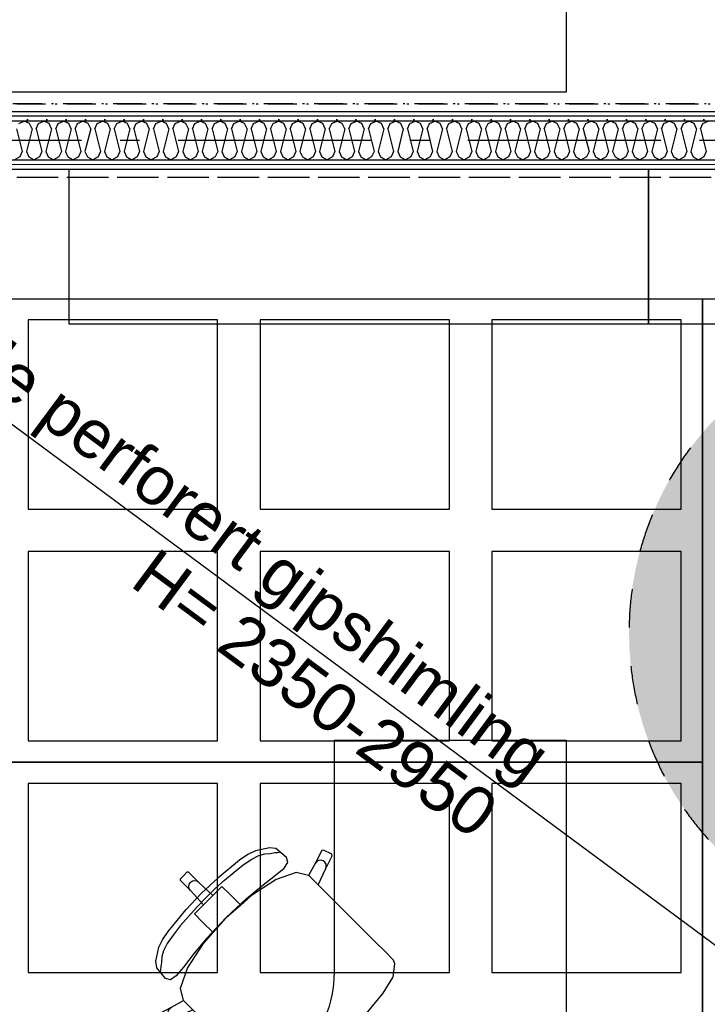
# Model space of a CAD drawing. Header units: millimetres. Extents: x -117798 to 93698, y -182207 to 252400.
# Tile 228 of 256: x -74120 to -72341, y -7054 to -4504. Entities that reach past the tile are written whole.
import ezdxf
from ezdxf.enums import TextEntityAlignment as Align

# ---------------------------------------------------------------- set-up
doc = ezdxf.new("R2010")
doc.units = ezdxf.units.MM
doc.header["$LTSCALE"] = 0.5
doc.header["$MEASUREMENT"] = 0
for name, pattern in [('Akselinje', [1500, 1000, -200, 100, -200]), ('Over snittplan', [260, 150, -50, 10, -50]), ('PLINE', [0]), ('Stipling', [400, 200, -200])]:
    doc.linetypes.add(name, pattern=pattern)
for name, color, linetype in [('223- Bjelker', 7, 'Continuous'), ('242- Ikke-bærende innervegger (Skravur)(Nye konstruksjoner)', 7, 'Continuous'), ('242- Ikke-bærende innervegger(Nye konstruksjoner)', 7, 'Continuous'), ('256- Faste himlinger og overflatebehandling(Nye konstruksjoner)', 7, 'Continuous'), ('279- Annet fast inventar(Nye konstruksjoner)', 7, 'Continuous'), ('68-- Inventar (løst)(Nye konstruksjoner)', 7, 'Continuous'), ('82-- Modullinjer', 7, 'Continuous'), ('862- M___Nettoareal(Nye konstruksjoner)', 7, 'Continuous'), ('862- M___Nettoareal(Polylinje)(Nye konstruksjoner)', 7, 'Continuous'), ('862- M___Nettoareal(Tekst)(Nye konstruksjoner)', 7, 'Continuous')]:
    doc.layers.add(name, color=color, linetype=linetype)
doc.layers.add('236- Innvendig kledning og overflate(Nye konstruksjoner)', color=7, linetype='Continuous', lineweight=0)
doc.styles.add('GENERATED_STYLE_1', font='arial.ttf')
doc.styles.add('GENERATED_STYLE_4', font='arial.ttf')
pattern_1 = [(0, (0, 0), (0, 86.60254), [0, -50]), (0, (25, 43.3), (0, 86.60254), [0, -50])]

# ---------------------------------------------------------------- blocks, each defined once
blk = doc.blocks.new('Ass. rektor_A-206_7', base_point=(-72363.5, -6335.8))
at = {"layer": '862- M___Nettoareal(Polylinje)(Nye konstruksjoner)', "linetype": 'PLINE', "flags": 128}
blk.add_lwpolyline([(-75005.7, -4916.9), (-75005.7, -7921.9), (-70943.2, -7921.9), (-70943.2, -4891.9), (-74818.2, -4891.9), (-74818.2, -4916.9)], close=True, dxfattribs=at)
at = {"layer": '862- M___Nettoareal(Tekst)(Nye konstruksjoner)', "style": 'GENERATED_STYLE_1'}
for tag, height, p in [('DUMMY_862', 150, (-71387.7, -5657.8)), ('ROOM_NAME', 150, (-71387.7, -6675.1)), ('DUMMY_861', 100, (-71544.9, -6274.9)), ('ROOM_NUMBER', 100, (-71544.9, -6663.7)), ('DUMMY_863', 100, (-71152, -6640.9))]:
    blk.add_attdef(tag, text='', height=height, rotation=90, dxfattribs=at).set_placement(p, align=Align.TOP_LEFT)
blk = doc.blocks.new('Spes.ped._A-207_20', base_point=(-72132.6, -3279.8))
at = {"layer": '862- M___Nettoareal(Polylinje)(Nye konstruksjoner)', "linetype": 'PLINE', "flags": 128}
blk.add_lwpolyline([(-70943.2, -1741.9), (-75005.7, -1741.9), (-75005.7, -4716.9), (-74818.2, -4716.9), (-74818.2, -4741.9), (-70943.2, -4741.9)], close=True, dxfattribs=at)
at = {"layer": '862- M___Nettoareal(Tekst)(Nye konstruksjoner)', "style": 'GENERATED_STYLE_1'}
for tag, height, p in [('DUMMY_862', 150, (-71458.4, -2522.1)), ('ROOM_NAME', 150, (-71458.4, -3482.8)), ('DUMMY_861', 100, (-71615.5, -3082.6)), ('ROOM_NUMBER', 100, (-71615.5, -3471.4)), ('DUMMY_863', 100, (-71222.7, -3448.5))]:
    blk.add_attdef(tag, text='', height=height, rotation=90, dxfattribs=at).set_placement(p, align=Align.TOP_LEFT)
blk = doc.blocks.new('*X472')
at = {"layer": '242- Ikke-bærende innervegger (Skravur)(Nye konstruksjoner)', "linetype": 'PLINE'}
for p, q in [((-74122.3, -4773.5), (-74108.5, -4766.9)), ((-74094.7, -4773.5), (-74108.5, -4766.9)), ((-74071.7, -4773.5), (-74057.9, -4766.9)), ((-74044.1, -4773.5), (-74057.9, -4766.9)), ((-74021.1, -4773.5), (-74007.3, -4766.9)), ((-73993.5, -4773.5), (-74007.3, -4766.9)), ((-73970.5, -4773.5), (-73956.7, -4766.9)), ((-73942.9, -4773.5), (-73956.7, -4766.9)), ((-73919.9, -4773.5), (-73906.1, -4766.9)), ((-73892.3, -4773.5), (-73906.1, -4766.9)), ((-73869.4, -4773.5), (-73855.5, -4766.9)), ((-73841.7, -4773.5), (-73855.5, -4766.9)), ((-73818.8, -4773.5), (-73805, -4766.9)), ((-73791.1, -4773.5), (-73805, -4766.9)), ((-73768.2, -4773.5), (-73754.4, -4766.9)), ((-73740.6, -4773.5), (-73754.4, -4766.9)), ((-73717.6, -4773.5), (-73703.8, -4766.9)), ((-73690, -4773.5), (-73703.8, -4766.9)), ((-73667, -4773.5), (-73653.2, -4766.9)), ((-73639.4, -4773.5), (-73653.2, -4766.9)), ((-73616.4, -4773.5), (-73602.6, -4766.9)), ((-73588.8, -4773.5), (-73602.6, -4766.9)), ((-73565.8, -4773.5), (-73552, -4766.9)), ((-73538.2, -4773.5), (-73552, -4766.9)), ((-73515.2, -4773.5), (-73501.4, -4766.9)), ((-73487.6, -4773.5), (-73501.4, -4766.9)), ((-73464.7, -4773.5), (-73450.8, -4766.9)), ((-73437, -4773.5), (-73450.8, -4766.9)), ((-73414.1, -4773.5), (-73400.3, -4766.9)), ((-73386.4, -4773.5), (-73400.3, -4766.9)), ((-73363.5, -4773.5), (-73349.7, -4766.9)), ((-73335.9, -4773.5), (-73349.7, -4766.9)), ((-73312.9, -4773.5), (-73299.1, -4766.9)), ((-73285.3, -4773.5), (-73299.1, -4766.9)), ((-73262.3, -4773.5), (-73248.5, -4766.9)), ((-73234.7, -4773.5), (-73248.5, -4766.9)), ((-73211.7, -4773.5), (-73197.9, -4766.9)), ((-73184.1, -4773.5), (-73197.9, -4766.9)), ((-73161.1, -4773.5), (-73147.3, -4766.9)), ((-73133.5, -4773.5), (-73147.3, -4766.9)), ((-73110.6, -4773.5), (-73096.7, -4766.9)), ((-73082.9, -4773.5), (-73096.7, -4766.9)), ((-73060, -4773.5), (-73046.2, -4766.9)), ((-73032.3, -4773.5), (-73046.2, -4766.9)), ((-73009.4, -4773.5), (-72995.6, -4766.9)), ((-72981.8, -4773.5), (-72995.6, -4766.9)), ((-72958.8, -4773.5), (-72945, -4766.9)), ((-72931.2, -4773.5), (-72945, -4766.9)), ((-72908.2, -4773.5), (-72894.4, -4766.9)), ((-72880.6, -4773.5), (-72894.4, -4766.9)), ((-72857.6, -4773.5), (-72843.8, -4766.9)), ((-72830, -4773.5), (-72843.8, -4766.9)), ((-72807, -4773.5), (-72793.2, -4766.9)), ((-72779.4, -4773.5), (-72793.2, -4766.9)), ((-72756.5, -4773.5), (-72742.6, -4766.9)), ((-72728.8, -4773.5), (-72742.6, -4766.9)), ((-72705.9, -4773.5), (-72692.1, -4766.9)), ((-72678.2, -4773.5), (-72692.1, -4766.9)), ((-72655.3, -4773.5), (-72641.5, -4766.9)), ((-72627.7, -4773.5), (-72641.5, -4766.9)), ((-72604.7, -4773.5), (-72590.9, -4766.9)), ((-72577.1, -4773.5), (-72590.9, -4766.9)), ((-72554.1, -4773.5), (-72540.3, -4766.9)), ((-72526.5, -4773.5), (-72540.3, -4766.9)), ((-72503.5, -4773.5), (-72489.7, -4766.9)), ((-72475.9, -4773.5), (-72489.7, -4766.9)), ((-72452.9, -4773.5), (-72439.1, -4766.9)), ((-72425.3, -4773.5), (-72439.1, -4766.9)), ((-72402.4, -4773.5), (-72388.5, -4766.9)), ((-72374.7, -4773.5), (-72388.5, -4766.9)), ((-72351.8, -4773.5), (-72338, -4766.9)), ((-74128.4, -4787), (-74113.8, -4845.7)), ((-74088.5, -4787), (-74103.2, -4845.7)), ((-74088.5, -4787), (-74094.7, -4773.5)), ((-74077.9, -4787), (-74071.7, -4773.5)), ((-74077.9, -4787), (-74063.2, -4845.7)), ((-74037.9, -4787), (-74052.6, -4845.7)), ((-74037.9, -4787), (-74044.1, -4773.5)), ((-74027.3, -4787), (-74021.1, -4773.5)), ((-74027.3, -4787), (-74012.6, -4845.7)), ((-73987.3, -4787), (-74002, -4845.7)), ((-73987.3, -4787), (-73993.5, -4773.5)), ((-73976.7, -4787), (-73970.5, -4773.5)), ((-73976.7, -4787), (-73962, -4845.7)), ((-73936.7, -4787), (-73951.4, -4845.7)), ((-73936.7, -4787), (-73942.9, -4773.5)), ((-73926.1, -4787), (-73919.9, -4773.5)), ((-73926.1, -4787), (-73911.4, -4845.7)), ((-73886.1, -4787), (-73900.8, -4845.7)), ((-73886.1, -4787), (-73892.3, -4773.5)), ((-73875.5, -4787), (-73869.4, -4773.5)), ((-73875.5, -4787), (-73860.9, -4845.7)), ((-73835.6, -4787), (-73850.2, -4845.7)), ((-73835.6, -4787), (-73841.7, -4773.5)), ((-73824.9, -4787), (-73818.8, -4773.5)), ((-73824.9, -4787), (-73810.3, -4845.7)), ((-73785, -4787), (-73799.6, -4845.7)), ((-73785, -4787), (-73791.1, -4773.5)), ((-73774.3, -4787), (-73768.2, -4773.5)), ((-73774.3, -4787), (-73759.7, -4845.7)), ((-73734.4, -4787), (-73749.1, -4845.7)), ((-73734.4, -4787), (-73740.6, -4773.5)), ((-73723.8, -4787), (-73717.6, -4773.5)), ((-73723.8, -4787), (-73709.1, -4845.7)), ((-73683.8, -4787), (-73698.5, -4845.7)), ((-73683.8, -4787), (-73690, -4773.5)), ((-73673.2, -4787), (-73667, -4773.5)), ((-73673.2, -4787), (-73658.5, -4845.7)), ((-73633.2, -4787), (-73647.9, -4845.7)), ((-73633.2, -4787), (-73639.4, -4773.5)), ((-73622.6, -4787), (-73616.4, -4773.5)), ((-73622.6, -4787), (-73607.9, -4845.7)), ((-73582.6, -4787), (-73597.3, -4845.7)), ((-73582.6, -4787), (-73588.8, -4773.5)), ((-73572, -4787), (-73565.8, -4773.5)), ((-73572, -4787), (-73557.3, -4845.7)), ((-73532, -4787), (-73546.7, -4845.7)), ((-73532, -4787), (-73538.2, -4773.5)), ((-73521.4, -4787), (-73515.2, -4773.5)), ((-73521.4, -4787), (-73506.7, -4845.7)), ((-73481.5, -4787), (-73496.1, -4845.7)), ((-73481.5, -4787), (-73487.6, -4773.5)), ((-73470.8, -4787), (-73464.7, -4773.5)), ((-73470.8, -4787), (-73456.2, -4845.7)), ((-73430.9, -4787), (-73445.5, -4845.7)), ((-73430.9, -4787), (-73437, -4773.5)), ((-73420.2, -4787), (-73414.1, -4773.5)), ((-73420.2, -4787), (-73405.6, -4845.7)), ((-73380.3, -4787), (-73394.9, -4845.7)), ((-73380.3, -4787), (-73386.4, -4773.5)), ((-73369.7, -4787), (-73363.5, -4773.5)), ((-73369.7, -4787), (-73355, -4845.7)), ((-73329.7, -4787), (-73344.4, -4845.7)), ((-73329.7, -4787), (-73335.9, -4773.5)), ((-73319.1, -4787), (-73312.9, -4773.5)), ((-73319.1, -4787), (-73304.4, -4845.7)), ((-73279.1, -4787), (-73293.8, -4845.7)), ((-73279.1, -4787), (-73285.3, -4773.5)), ((-73268.5, -4787), (-73262.3, -4773.5)), ((-73268.5, -4787), (-73253.8, -4845.7)), ((-73228.5, -4787), (-73243.2, -4845.7)), ((-73228.5, -4787), (-73234.7, -4773.5)), ((-73217.9, -4787), (-73211.7, -4773.5)), ((-73217.9, -4787), (-73203.2, -4845.7)), ((-73177.9, -4787), (-73192.6, -4845.7)), ((-73177.9, -4787), (-73184.1, -4773.5)), ((-73167.3, -4787), (-73161.1, -4773.5)), ((-73167.3, -4787), (-73152.6, -4845.7)), ((-73127.4, -4787), (-73142, -4845.7)), ((-73127.4, -4787), (-73133.5, -4773.5)), ((-73116.7, -4787), (-73110.6, -4773.5)), ((-73116.7, -4787), (-73102.1, -4845.7)), ((-73076.8, -4787), (-73091.4, -4845.7)), ((-73076.8, -4787), (-73082.9, -4773.5)), ((-73066.1, -4787), (-73060, -4773.5)), ((-73066.1, -4787), (-73051.5, -4845.7)), ((-73026.2, -4787), (-73040.8, -4845.7)), ((-73026.2, -4787), (-73032.3, -4773.5)), ((-73015.6, -4787), (-73009.4, -4773.5)), ((-73015.6, -4787), (-73000.9, -4845.7)), ((-72975.6, -4787), (-72990.3, -4845.7)), ((-72975.6, -4787), (-72981.8, -4773.5)), ((-72965, -4787), (-72958.8, -4773.5)), ((-72965, -4787), (-72950.3, -4845.7)), ((-72925, -4787), (-72939.7, -4845.7)), ((-72925, -4787), (-72931.2, -4773.5)), ((-72914.4, -4787), (-72908.2, -4773.5)), ((-72914.4, -4787), (-72899.7, -4845.7)), ((-72874.4, -4787), (-72889.1, -4845.7)), ((-72874.4, -4787), (-72880.6, -4773.5)), ((-72863.8, -4787), (-72857.6, -4773.5)), ((-72863.8, -4787), (-72849.1, -4845.7)), ((-72823.8, -4787), (-72838.5, -4845.7)), ((-72823.8, -4787), (-72830, -4773.5)), ((-72813.2, -4787), (-72807, -4773.5)), ((-72813.2, -4787), (-72798.5, -4845.7)), ((-72773.3, -4787), (-72787.9, -4845.7)), ((-72773.3, -4787), (-72779.4, -4773.5)), ((-72762.6, -4787), (-72756.5, -4773.5)), ((-72762.6, -4787), (-72748, -4845.7)), ((-72722.7, -4787), (-72737.3, -4845.7)), ((-72722.7, -4787), (-72728.8, -4773.5)), ((-72712, -4787), (-72705.9, -4773.5)), ((-72712, -4787), (-72697.4, -4845.7)), ((-72672.1, -4787), (-72686.7, -4845.7)), ((-72672.1, -4787), (-72678.2, -4773.5)), ((-72661.5, -4787), (-72655.3, -4773.5)), ((-72661.5, -4787), (-72646.8, -4845.7)), ((-72621.5, -4787), (-72636.2, -4845.7)), ((-72621.5, -4787), (-72627.7, -4773.5)), ((-72610.9, -4787), (-72604.7, -4773.5)), ((-72610.9, -4787), (-72596.2, -4845.7)), ((-72570.9, -4787), (-72585.6, -4845.7)), ((-72570.9, -4787), (-72577.1, -4773.5)), ((-72560.3, -4787), (-72554.1, -4773.5)), ((-72560.3, -4787), (-72545.6, -4845.7)), ((-72520.3, -4787), (-72535, -4845.7)), ((-72520.3, -4787), (-72526.5, -4773.5)), ((-72509.7, -4787), (-72503.5, -4773.5)), ((-72509.7, -4787), (-72495, -4845.7)), ((-72469.7, -4787), (-72484.4, -4845.7)), ((-72469.7, -4787), (-72475.9, -4773.5)), ((-72459.1, -4787), (-72452.9, -4773.5)), ((-72459.1, -4787), (-72444.4, -4845.7)), ((-72419.2, -4787), (-72433.8, -4845.7)), ((-72419.2, -4787), (-72425.3, -4773.5)), ((-72408.5, -4787), (-72402.4, -4773.5)), ((-72408.5, -4787), (-72393.9, -4845.7)), ((-72368.6, -4787), (-72383.2, -4845.7)), ((-72368.6, -4787), (-72374.7, -4773.5)), ((-72357.9, -4787), (-72351.8, -4773.5)), ((-72357.9, -4787), (-72343.3, -4845.7)), ((-74119.9, -4859.2), (-74133.8, -4866.9)), ((-74113.8, -4845.7), (-74119.9, -4859.2)), ((-74103.2, -4845.7), (-74097, -4859.2)), ((-74097, -4859.2), (-74083.2, -4866.9)), ((-74069.4, -4859.2), (-74083.2, -4866.9)), ((-74063.2, -4845.7), (-74069.4, -4859.2)), ((-74052.6, -4845.7), (-74046.4, -4859.2)), ((-74046.4, -4859.2), (-74032.6, -4866.9)), ((-74018.8, -4859.2), (-74032.6, -4866.9)), ((-74012.6, -4845.7), (-74018.8, -4859.2)), ((-74002, -4845.7), (-73995.8, -4859.2)), ((-73995.8, -4859.2), (-73982, -4866.9)), ((-73968.2, -4859.2), (-73982, -4866.9)), ((-73962, -4845.7), (-73968.2, -4859.2)), ((-73951.4, -4845.7), (-73945.2, -4859.2)), ((-73945.2, -4859.2), (-73931.4, -4866.9)), ((-73917.6, -4859.2), (-73931.4, -4866.9)), ((-73911.4, -4845.7), (-73917.6, -4859.2)), ((-73900.8, -4845.7), (-73894.6, -4859.2)), ((-73894.6, -4859.2), (-73880.8, -4866.9)), ((-73867, -4859.2), (-73880.8, -4866.9)), ((-73860.9, -4845.7), (-73867, -4859.2)), ((-73850.2, -4845.7), (-73844.1, -4859.2)), ((-73844.1, -4859.2), (-73830.2, -4866.9)), ((-73816.4, -4859.2), (-73830.2, -4866.9)), ((-73810.3, -4845.7), (-73816.4, -4859.2)), ((-73799.6, -4845.7), (-73793.5, -4859.2)), ((-73793.5, -4859.2), (-73779.7, -4866.9)), ((-73765.8, -4859.2), (-73779.7, -4866.9)), ((-73759.7, -4845.7), (-73765.8, -4859.2)), ((-73749.1, -4845.7), (-73742.9, -4859.2)), ((-73742.9, -4859.2), (-73729.1, -4866.9)), ((-73715.3, -4859.2), (-73729.1, -4866.9)), ((-73709.1, -4845.7), (-73715.3, -4859.2)), ((-73698.5, -4845.7), (-73692.3, -4859.2)), ((-73692.3, -4859.2), (-73678.5, -4866.9)), ((-73664.7, -4859.2), (-73678.5, -4866.9)), ((-73658.5, -4845.7), (-73664.7, -4859.2)), ((-73647.9, -4845.7), (-73641.7, -4859.2)), ((-73641.7, -4859.2), (-73627.9, -4866.9)), ((-73614.1, -4859.2), (-73627.9, -4866.9)), ((-73607.9, -4845.7), (-73614.1, -4859.2)), ((-73597.3, -4845.7), (-73591.1, -4859.2)), ((-73591.1, -4859.2), (-73577.3, -4866.9)), ((-73563.5, -4859.2), (-73577.3, -4866.9)), ((-73557.3, -4845.7), (-73563.5, -4859.2)), ((-73546.7, -4845.7), (-73540.5, -4859.2)), ((-73540.5, -4859.2), (-73526.7, -4866.9)), ((-73512.9, -4859.2), (-73526.7, -4866.9)), ((-73506.7, -4845.7), (-73512.9, -4859.2)), ((-73496.1, -4845.7), (-73490, -4859.2)), ((-73490, -4859.2), (-73476.1, -4866.9)), ((-73462.3, -4859.2), (-73476.1, -4866.9)), ((-73456.2, -4845.7), (-73462.3, -4859.2)), ((-73445.5, -4845.7), (-73439.4, -4859.2)), ((-73439.4, -4859.2), (-73425.6, -4866.9)), ((-73411.7, -4859.2), (-73425.6, -4866.9)), ((-73405.6, -4845.7), (-73411.7, -4859.2)), ((-73394.9, -4845.7), (-73388.8, -4859.2)), ((-73388.8, -4859.2), (-73375, -4866.9)), ((-73361.2, -4859.2), (-73375, -4866.9)), ((-73355, -4845.7), (-73361.2, -4859.2)), ((-73344.4, -4845.7), (-73338.2, -4859.2)), ((-73338.2, -4859.2), (-73324.4, -4866.9)), ((-73310.6, -4859.2), (-73324.4, -4866.9)), ((-73304.4, -4845.7), (-73310.6, -4859.2)), ((-73293.8, -4845.7), (-73287.6, -4859.2)), ((-73287.6, -4859.2), (-73273.8, -4866.9)), ((-73260, -4859.2), (-73273.8, -4866.9)), ((-73253.8, -4845.7), (-73260, -4859.2)), ((-73243.2, -4845.7), (-73237, -4859.2)), ((-73237, -4859.2), (-73223.2, -4866.9)), ((-73209.4, -4859.2), (-73223.2, -4866.9)), ((-73203.2, -4845.7), (-73209.4, -4859.2)), ((-73192.6, -4845.7), (-73186.4, -4859.2)), ((-73186.4, -4859.2), (-73172.6, -4866.9)), ((-73158.8, -4859.2), (-73172.6, -4866.9)), ((-73152.6, -4845.7), (-73158.8, -4859.2)), ((-73142, -4845.7), (-73135.9, -4859.2)), ((-73135.9, -4859.2), (-73122, -4866.9)), ((-73108.2, -4859.2), (-73122, -4866.9)), ((-73102.1, -4845.7), (-73108.2, -4859.2)), ((-73091.4, -4845.7), (-73085.3, -4859.2)), ((-73085.3, -4859.2), (-73071.5, -4866.9)), ((-73057.6, -4859.2), (-73071.5, -4866.9)), ((-73051.5, -4845.7), (-73057.6, -4859.2)), ((-73040.8, -4845.7), (-73034.7, -4859.2)), ((-73034.7, -4859.2), (-73020.9, -4866.9)), ((-73007.1, -4859.2), (-73020.9, -4866.9)), ((-73000.9, -4845.7), (-73007.1, -4859.2)), ((-72990.3, -4845.7), (-72984.1, -4859.2)), ((-72984.1, -4859.2), (-72970.3, -4866.9)), ((-72956.5, -4859.2), (-72970.3, -4866.9)), ((-72950.3, -4845.7), (-72956.5, -4859.2)), ((-72939.7, -4845.7), (-72933.5, -4859.2)), ((-72933.5, -4859.2), (-72919.7, -4866.9)), ((-72905.9, -4859.2), (-72919.7, -4866.9)), ((-72899.7, -4845.7), (-72905.9, -4859.2)), ((-72889.1, -4845.7), (-72882.9, -4859.2)), ((-72882.9, -4859.2), (-72869.1, -4866.9)), ((-72855.3, -4859.2), (-72869.1, -4866.9)), ((-72849.1, -4845.7), (-72855.3, -4859.2)), ((-72838.5, -4845.7), (-72832.3, -4859.2)), ((-72832.3, -4859.2), (-72818.5, -4866.9)), ((-72804.7, -4859.2), (-72818.5, -4866.9)), ((-72798.5, -4845.7), (-72804.7, -4859.2)), ((-72787.9, -4845.7), (-72781.8, -4859.2)), ((-72781.8, -4859.2), (-72767.9, -4866.9)), ((-72754.1, -4859.2), (-72767.9, -4866.9)), ((-72748, -4845.7), (-72754.1, -4859.2)), ((-72737.3, -4845.7), (-72731.2, -4859.2)), ((-72731.2, -4859.2), (-72717.4, -4866.9)), ((-72703.5, -4859.2), (-72717.4, -4866.9)), ((-72697.4, -4845.7), (-72703.5, -4859.2)), ((-72686.7, -4845.7), (-72680.6, -4859.2)), ((-72680.6, -4859.2), (-72666.8, -4866.9)), ((-72653, -4859.2), (-72666.8, -4866.9)), ((-72646.8, -4845.7), (-72653, -4859.2)), ((-72636.2, -4845.7), (-72630, -4859.2)), ((-72630, -4859.2), (-72616.2, -4866.9)), ((-72602.4, -4859.2), (-72616.2, -4866.9)), ((-72596.2, -4845.7), (-72602.4, -4859.2)), ((-72585.6, -4845.7), (-72579.4, -4859.2)), ((-72579.4, -4859.2), (-72565.6, -4866.9)), ((-72551.8, -4859.2), (-72565.6, -4866.9)), ((-72545.6, -4845.7), (-72551.8, -4859.2)), ((-72535, -4845.7), (-72528.8, -4859.2)), ((-72528.8, -4859.2), (-72515, -4866.9)), ((-72501.2, -4859.2), (-72515, -4866.9)), ((-72495, -4845.7), (-72501.2, -4859.2)), ((-72484.4, -4845.7), (-72478.2, -4859.2)), ((-72478.2, -4859.2), (-72464.4, -4866.9)), ((-72450.6, -4859.2), (-72464.4, -4866.9)), ((-72444.4, -4845.7), (-72450.6, -4859.2)), ((-72433.8, -4845.7), (-72427.7, -4859.2)), ((-72427.7, -4859.2), (-72413.8, -4866.9)), ((-72400, -4859.2), (-72413.8, -4866.9)), ((-72393.9, -4845.7), (-72400, -4859.2)), ((-72383.2, -4845.7), (-72377.1, -4859.2)), ((-72377.1, -4859.2), (-72363.3, -4866.9)), ((-72349.4, -4859.2), (-72363.3, -4866.9)), ((-72343.3, -4845.7), (-72349.4, -4859.2))]:
    blk.add_line(p, q, dxfattribs=at)
blk = doc.blocks.new('Reol fleksibel[121]', base_point=(-72493.2, -5291.9))
at = {"layer": '68-- Inventar (løst)(Nye konstruksjoner)', "linetype": 'PLINE', "flags": 128}
blk.add_lwpolyline([(-72493.2, -5291.9), (-70993.2, -5291.9), (-70993.2, -4891.9), (-72493.2, -4891.9)], close=True, dxfattribs=at)
blk = doc.blocks.new('Reol fleksibel[122]', base_point=(-73993.2, -5291.9))
at = {"layer": '68-- Inventar (løst)(Nye konstruksjoner)', "linetype": 'PLINE', "flags": 128}
blk.add_lwpolyline([(-73993.2, -5291.9), (-72493.2, -5291.9), (-72493.2, -4891.9), (-73993.2, -4891.9)], close=True, dxfattribs=at)
blk = doc.blocks.new('Kontorlayout enkel[124]', base_point=(-72705.7, -7871.9))
at = {"layer": '68-- Inventar (løst)(Nye konstruksjoner)', "linetype": 'PLINE'}
for p, q in [((-73474.2, -6649), (-73510.3, -6656.8)), ((-73457.4, -6650.9), (-73474.2, -6649)), ((-73429.5, -6674.1), (-73457.4, -6650.9)), ((-73334.1, -6654.8), (-73338.2, -6656.1)), ((-73312.8, -6665.6), (-73334.1, -6654.8)), ((-73529.5, -6665.8), (-73551.2, -6680.7)), ((-73541.7, -6693.2), (-73519.9, -6678.4)), ((-73510.3, -6656.8), (-73529.5, -6665.8)), ((-73519.9, -6678.4), (-73501.1, -6668.4)), ((-73501.1, -6668.4), (-73486.3, -6664.5)), ((-73486.3, -6664.5), (-73470.9, -6663.4)), ((-73470.9, -6663.4), (-73460.2, -6661.3)), ((-73460.2, -6661.3), (-73452.1, -6660.6)), ((-73452.1, -6660.6), (-73447.6, -6659.8)), ((-73426.1, -6687), (-73429.5, -6674.1)), ((-73338.2, -6656.1), (-73355.2, -6689.2)), ((-73328.4, -6702.7), (-73311.5, -6669.6)), ((-73311.5, -6669.6), (-73312.8, -6665.6)), ((-73551.2, -6680.7), (-73607.9, -6727.5)), ((-73565.5, -6711.8), (-73541.7, -6693.2)), ((-73458.4, -6720), (-73436.1, -6701.3)), ((-73436.1, -6701.3), (-73426.1, -6687)), ((-73355.2, -6689.2), (-73372.5, -6720.2)), ((-73351.5, -6684.6), (-73355.2, -6689.2)), ((-73346.4, -6681.7), (-73351.5, -6684.6)), ((-73348, -6744.5), (-73328.4, -6702.7)), ((-73340.5, -6681), (-73346.4, -6681.7)), ((-73334.9, -6682.5), (-73340.5, -6681)), ((-73330.3, -6686.1), (-73334.9, -6682.5)), ((-73327.5, -6691.2), (-73330.3, -6686.1)), ((-73328.4, -6702.7), (-73326.8, -6697.1)), ((-73326.8, -6697.1), (-73327.5, -6691.2)), ((-73704.5, -6729.4), (-73695.9, -6720.8)), ((-73704.5, -6733.6), (-73704.5, -6729.4)), ((-73687.4, -6712.3), (-73695.9, -6720.8)), ((-73683.1, -6712.3), (-73687.4, -6712.3)), ((-73657, -6738.3), (-73683.1, -6712.3)), ((-73607.9, -6727.5), (-73650.1, -6766.6)), ((-73590.3, -6733), (-73565.5, -6711.8)), ((-73456.4, -6731.1), (-73520.2, -6772.4)), ((-73494.6, -6747.9), (-73458.4, -6720)), ((-73404.4, -6712.8), (-73456.4, -6731.1)), ((-73372.5, -6720.2), (-73404.4, -6712.8)), ((-73372.2, -6720.2), (-73372.5, -6720.2)), ((-73372.2, -6720.2), (-73348, -6744.5)), ((-73678.4, -6759.7), (-73704.5, -6733.6)), ((-73682.7, -6749.1), (-73681.6, -6743.3)), ((-73681.6, -6754.8), (-73682.7, -6749.1)), ((-73681.6, -6743.3), (-73678.3, -6738.4)), ((-73678.4, -6759.7), (-73681.6, -6754.8)), ((-73673.4, -6735.2), (-73678.3, -6738.4)), ((-73667.6, -6734), (-73673.4, -6735.2)), ((-73661.9, -6735.1), (-73667.6, -6734)), ((-73657, -6738.3), (-73661.9, -6735.1)), ((-73620.5, -6772.3), (-73657, -6738.3)), ((-73638.4, -6778.3), (-73614.9, -6755.5)), ((-73596.9, -6748.7), (-73620.5, -6772.3)), ((-73614.9, -6755.5), (-73590.3, -6733)), ((-73575.7, -6769.8), (-73596.9, -6748.7)), ((-73533.9, -6780.6), (-73494.6, -6747.9)), ((-73200.2, -6892.3), (-73348, -6744.5)), ((-73689.2, -6808.8), (-73650.1, -6766.6)), ((-73644.4, -6796.2), (-73678.4, -6759.7)), ((-73638.4, -6778.3), (-73661.2, -6801.8)), ((-73620.5, -6772.3), (-73632.5, -6784.3)), ((-73586.7, -6830.1), (-73533.9, -6780.6)), ((-73548.4, -6797.2), (-73575.7, -6769.8)), ((-73520.2, -6772.4), (-73548.4, -6797.2)), ((-73661.2, -6801.8), (-73683.8, -6826.4)), ((-73668, -6819.9), (-73644.4, -6796.2)), ((-73644.4, -6796.2), (-73632.5, -6784.3)), ((-73548.4, -6797.2), (-73586.2, -6830.5)), ((-73736.1, -6865.5), (-73689.2, -6808.8)), ((-73683.8, -6826.4), (-73704.9, -6851.2)), ((-73646.9, -6841), (-73668, -6819.9)), ((-73586.7, -6830.1), (-73636.1, -6882.8)), ((-73619.5, -6868.4), (-73586.2, -6830.5)), ((-73704.9, -6851.2), (-73723.5, -6875)), ((-73619.5, -6868.4), (-73646.9, -6841)), ((-73751, -6887.2), (-73736.1, -6865.5)), ((-73723.5, -6875), (-73738.3, -6896.8)), ((-73636.1, -6882.8), (-73668.9, -6922.1)), ((-73644.3, -6896.5), (-73619.5, -6868.4)), ((-73767.7, -6942.6), (-73759.9, -6906.4)), ((-73759.9, -6906.4), (-73751, -6887.2)), ((-73738.3, -6896.8), (-73748.3, -6915.7)), ((-73685.7, -6960.4), (-73644.3, -6896.5)), ((-73174.7, -6917.8), (-73200.2, -6892.3)), ((-73752.2, -6930.4), (-73753.4, -6945.8)), ((-73748.3, -6915.7), (-73752.2, -6930.4)), ((-73668.9, -6922.1), (-73696.8, -6958.3)), ((-73152.7, -6939.8), (-73174.7, -6917.8)), ((-73765.8, -6959.3), (-73767.7, -6942.6)), ((-73742.6, -6987.2), (-73765.8, -6959.3)), ((-73755.4, -6956.6), (-73756.2, -6964.6)), ((-73753.4, -6945.8), (-73755.4, -6956.6)), ((-73696.8, -6958.3), (-73715.4, -6980.6)), ((-73704, -7012.3), (-73685.7, -6960.4)), ((-73153.8, -6983), (-73149.8, -6949.1)), ((-73149.8, -6949.1), (-73152.7, -6939.8)), ((-73756.2, -6964.6), (-73757, -6969.1)), ((-73715.4, -6980.6), (-73729.7, -6990.6)), ((-73179.6, -7025.2), (-73154.7, -6985.1)), ((-73154.7, -6985.1), (-73153.8, -6983)), ((-73729.7, -6990.6), (-73742.6, -6987.2)), ((-73696.5, -7044.3), (-73704, -7012.3)), ((-73223.2, -7078.8), (-73179.6, -7025.2)), ((-73760.6, -7078.6), (-73727.5, -7061.6)), ((-73732.2, -7065.2), (-73727.5, -7061.6)), ((-73727.5, -7061.6), (-73696.5, -7044.3)), ((-73696.5, -7044.5), (-73696.5, -7044.3)), ((-73696.5, -7044.5), (-73672.3, -7068.7)), ((-73762, -7082.6), (-73760.6, -7078.6)), ((-73751.2, -7104), (-73762, -7082.6)), ((-73714, -7088.3), (-73747.1, -7105.3)), ((-73735.8, -7076.2), (-73735.1, -7070.4)), ((-73734.2, -7081.8), (-73735.8, -7076.2)), ((-73735.1, -7070.4), (-73732.2, -7065.2)), ((-73730.6, -7086.4), (-73734.2, -7081.8)), ((-73725.5, -7089.2), (-73730.6, -7086.4)), ((-73714, -7088.3), (-73719.7, -7089.9)), ((-73672.3, -7068.7), (-73714, -7088.3)), ((-73524.4, -7216.6), (-73672.3, -7068.7)), ((-73278.7, -7138), (-73223.9, -7079.7)), ((-73223.9, -7079.7), (-73223.2, -7078.8)), ((-73747.1, -7105.3), (-73751.2, -7104)), ((-73719.7, -7089.9), (-73725.5, -7089.2)), ((-73278.7, -7138), (-73337.1, -7192.8)), ((-73337.9, -7193.5), (-73391.6, -7237.1)), ((-73337.1, -7192.8), (-73337.9, -7193.5)), ((-73498.9, -7242.1), (-73524.4, -7216.6)), ((-73391.6, -7237.1), (-73431.6, -7262)), ((-73476.9, -7264), (-73498.9, -7242.1)), ((-73467.6, -7266.9), (-73476.9, -7264)), ((-73433.7, -7262.9), (-73467.6, -7266.9)), ((-73431.6, -7262), (-73433.7, -7262.9))]:
    blk.add_line(p, q, dxfattribs=at)
at = {"layer": '68-- Inventar (løst)(Nye konstruksjoner)', "linetype": 'PLINE', "flags": 128}
blk.add_lwpolyline([(-72705.7, -7871.9), (-74955.7, -7871.9), (-74955.7, -7271.9), (-73605.7, -7271.9, 0.414214), (-73305.7, -6971.9), (-73305.7, -6369.7), (-72705.7, -6369.7)], format="xyb", close=True, dxfattribs=at)
blk = doc.blocks.new('Kontorlayout enkel[131]', base_point=(-72705.7, -4691.9))
at = {"layer": '68-- Inventar (løst)(Nye konstruksjoner)', "linetype": 'PLINE'}
for p, q in [((-73529.5, -3485.8), (-73551.2, -3500.7)), ((-73510.3, -3476.8), (-73529.5, -3485.8)), ((-73519.9, -3498.4), (-73501.1, -3488.4)), ((-73474.2, -3469), (-73510.3, -3476.8)), ((-73501.1, -3488.4), (-73486.3, -3484.5)), ((-73486.3, -3484.5), (-73470.9, -3483.4)), ((-73457.4, -3470.9), (-73474.2, -3469)), ((-73470.9, -3483.4), (-73460.2, -3481.3)), ((-73460.2, -3481.3), (-73452.1, -3480.6)), ((-73429.5, -3494.1), (-73457.4, -3470.9)), ((-73452.1, -3480.6), (-73447.6, -3479.8)), ((-73338.2, -3476.1), (-73355.2, -3509.2)), ((-73334.1, -3474.8), (-73338.2, -3476.1)), ((-73312.8, -3485.6), (-73334.1, -3474.8)), ((-73328.4, -3522.7), (-73311.5, -3489.6)), ((-73311.5, -3489.6), (-73312.8, -3485.6)), ((-73551.2, -3500.7), (-73607.9, -3547.5)), ((-73565.5, -3531.8), (-73541.7, -3513.2)), ((-73541.7, -3513.2), (-73519.9, -3498.4)), ((-73436.1, -3521.3), (-73426.1, -3507)), ((-73426.1, -3507), (-73429.5, -3494.1)), ((-73355.2, -3509.2), (-73372.5, -3540.2)), ((-73351.5, -3504.6), (-73355.2, -3509.2)), ((-73346.4, -3501.7), (-73351.5, -3504.6)), ((-73340.5, -3501), (-73346.4, -3501.7)), ((-73334.9, -3502.5), (-73340.5, -3501)), ((-73330.3, -3506.1), (-73334.9, -3502.5)), ((-73327.5, -3511.2), (-73330.3, -3506.1)), ((-73328.4, -3522.7), (-73326.8, -3517.1)), ((-73326.8, -3517.1), (-73327.5, -3511.2)), ((-73704.5, -3549.4), (-73695.9, -3540.8)), ((-73687.4, -3532.3), (-73695.9, -3540.8)), ((-73683.1, -3532.3), (-73687.4, -3532.3)), ((-73657, -3558.3), (-73683.1, -3532.3)), ((-73590.3, -3553), (-73565.5, -3531.8)), ((-73494.6, -3567.9), (-73458.4, -3540)), ((-73458.4, -3540), (-73436.1, -3521.3)), ((-73404.4, -3532.8), (-73456.4, -3551.1)), ((-73372.5, -3540.2), (-73404.4, -3532.8)), ((-73372.2, -3540.2), (-73372.5, -3540.2)), ((-73372.2, -3540.2), (-73348, -3564.5)), ((-73348, -3564.5), (-73328.4, -3522.7)), ((-73704.5, -3553.6), (-73704.5, -3549.4)), ((-73678.4, -3579.7), (-73704.5, -3553.6)), ((-73682.7, -3569.1), (-73681.6, -3563.3)), ((-73681.6, -3574.8), (-73682.7, -3569.1)), ((-73681.6, -3563.3), (-73678.3, -3558.4)), ((-73673.4, -3555.2), (-73678.3, -3558.4)), ((-73667.6, -3554), (-73673.4, -3555.2)), ((-73661.9, -3555.1), (-73667.6, -3554)), ((-73657, -3558.3), (-73661.9, -3555.1)), ((-73620.5, -3592.3), (-73657, -3558.3)), ((-73607.9, -3547.5), (-73650.1, -3586.6)), ((-73596.9, -3568.7), (-73620.5, -3592.3)), ((-73614.9, -3575.5), (-73590.3, -3553)), ((-73575.7, -3589.8), (-73596.9, -3568.7)), ((-73533.9, -3600.6), (-73494.6, -3567.9)), ((-73456.4, -3551.1), (-73520.2, -3592.4)), ((-73200.2, -3712.3), (-73348, -3564.5)), ((-73689.2, -3628.8), (-73650.1, -3586.6)), ((-73678.4, -3579.7), (-73681.6, -3574.8)), ((-73644.4, -3616.2), (-73678.4, -3579.7)), ((-73638.4, -3598.3), (-73614.9, -3575.5)), ((-73620.5, -3592.3), (-73632.5, -3604.3)), ((-73548.4, -3617.2), (-73575.7, -3589.8)), ((-73520.2, -3592.4), (-73548.4, -3617.2)), ((-73668, -3639.9), (-73644.4, -3616.2)), ((-73638.4, -3598.3), (-73661.2, -3621.8)), ((-73644.4, -3616.2), (-73632.5, -3604.3)), ((-73586.7, -3650.1), (-73533.9, -3600.6)), ((-73548.4, -3617.2), (-73586.2, -3650.5)), ((-73736.1, -3685.5), (-73689.2, -3628.8)), ((-73661.2, -3621.8), (-73683.8, -3646.4)), ((-73646.9, -3661), (-73668, -3639.9)), ((-73704.9, -3671.2), (-73723.5, -3695)), ((-73683.8, -3646.4), (-73704.9, -3671.2)), ((-73619.5, -3688.4), (-73646.9, -3661)), ((-73586.7, -3650.1), (-73636.1, -3702.8)), ((-73619.5, -3688.4), (-73586.2, -3650.5)), ((-73751, -3707.2), (-73736.1, -3685.5)), ((-73723.5, -3695), (-73738.3, -3716.8)), ((-73644.3, -3716.5), (-73619.5, -3688.4)), ((-73759.9, -3726.4), (-73751, -3707.2)), ((-73738.3, -3716.8), (-73748.3, -3735.7)), ((-73685.7, -3780.4), (-73644.3, -3716.5)), ((-73636.1, -3702.8), (-73668.9, -3742.1)), ((-73174.7, -3737.8), (-73200.2, -3712.3)), ((-73767.7, -3762.6), (-73759.9, -3726.4)), ((-73748.3, -3735.7), (-73752.2, -3750.4)), ((-73668.9, -3742.1), (-73696.8, -3778.3)), ((-73152.7, -3759.8), (-73174.7, -3737.8)), ((-73765.8, -3779.3), (-73767.7, -3762.6)), ((-73753.4, -3765.8), (-73755.4, -3776.6)), ((-73752.2, -3750.4), (-73753.4, -3765.8)), ((-73153.8, -3803), (-73149.8, -3769.1)), ((-73149.8, -3769.1), (-73152.7, -3759.8)), ((-73742.6, -3807.2), (-73765.8, -3779.3)), ((-73756.2, -3784.6), (-73757, -3789.1)), ((-73755.4, -3776.6), (-73756.2, -3784.6)), ((-73696.8, -3778.3), (-73715.4, -3800.6)), ((-73704, -3832.3), (-73685.7, -3780.4)), ((-73729.7, -3810.6), (-73742.6, -3807.2)), ((-73715.4, -3800.6), (-73729.7, -3810.6)), ((-73179.6, -3845.2), (-73154.7, -3805.1)), ((-73154.7, -3805.1), (-73153.8, -3803)), ((-73696.5, -3864.3), (-73704, -3832.3)), ((-73223.2, -3898.8), (-73179.6, -3845.2)), ((-73727.5, -3881.6), (-73696.5, -3864.3)), ((-73696.5, -3864.5), (-73696.5, -3864.3)), ((-73696.5, -3864.5), (-73672.3, -3888.7)), ((-73762, -3902.6), (-73760.6, -3898.6)), ((-73760.6, -3898.6), (-73727.5, -3881.6)), ((-73735.8, -3896.2), (-73735.1, -3890.4)), ((-73734.2, -3901.8), (-73735.8, -3896.2)), ((-73735.1, -3890.4), (-73732.2, -3885.2)), ((-73732.2, -3885.2), (-73727.5, -3881.6)), ((-73672.3, -3888.7), (-73714, -3908.3)), ((-73524.4, -4036.6), (-73672.3, -3888.7)), ((-73278.7, -3958), (-73223.9, -3899.7)), ((-73223.9, -3899.7), (-73223.2, -3898.8)), ((-73751.2, -3924), (-73762, -3902.6)), ((-73747.1, -3925.3), (-73751.2, -3924)), ((-73714, -3908.3), (-73747.1, -3925.3)), ((-73730.6, -3906.4), (-73734.2, -3901.8)), ((-73725.5, -3909.2), (-73730.6, -3906.4)), ((-73719.7, -3909.9), (-73725.5, -3909.2)), ((-73714, -3908.3), (-73719.7, -3909.9)), ((-73278.7, -3958), (-73337.1, -4012.8)), ((-73337.9, -4013.5), (-73391.6, -4057.1)), ((-73337.1, -4012.8), (-73337.9, -4013.5)), ((-73498.9, -4062.1), (-73524.4, -4036.6)), ((-73476.9, -4084), (-73498.9, -4062.1)), ((-73391.6, -4057.1), (-73431.6, -4082)), ((-73467.6, -4086.9), (-73476.9, -4084)), ((-73433.7, -4082.9), (-73467.6, -4086.9)), ((-73431.6, -4082), (-73433.7, -4082.9))]:
    blk.add_line(p, q, dxfattribs=at)
at = {"layer": '68-- Inventar (løst)(Nye konstruksjoner)', "linetype": 'PLINE', "flags": 128}
blk.add_lwpolyline([(-72705.7, -4691.9), (-74955.7, -4691.9), (-74955.7, -4091.9), (-73605.7, -4091.9, 0.414214), (-73305.7, -3791.9), (-73305.7, -3189.7), (-72705.7, -3189.7)], format="xyb", close=True, dxfattribs=at)
blk = doc.blocks.new('Skilt handikap[196]', base_point=(-72543.2, -6891.9))
at = {"layer": '279- Annet fast inventar(Nye konstruksjoner)', "linetype": 'Continuous'}
blk.add_hatch(color=256, dxfattribs=at).paths.add_polyline_path([(-70943.2, -6091.9, 1), (-72543.2, -6091.9, 1)])
at = {"layer": '279- Annet fast inventar(Nye konstruksjoner)', "linetype": 'Stipling', "flags": 128}
blk.add_lwpolyline([(-70943.2, -6091.9, 1), (-72543.2, -6091.9, 1)], format="xyb", close=True, dxfattribs=at)
blk = doc.blocks.new('Standard grid marker[207]', base_point=(20739.5, -4816.9))
at = {"layer": '82-- Modullinjer', "linetype": 'Akselinje'}
blk.add_line((20539.5, -4816.9), (-81321.3, -4816.9), dxfattribs=at)
at = {"layer": '82-- Modullinjer', "style": 'GENERATED_STYLE_4'}
for tag, p in [('AC_MarkerText_1_1', (-81898.8, -4856.9)), ('AC_MarkerText_1_0', (20862, -4856.9))]:
    blk.add_attdef(tag, text='', height=175, rotation=90, dxfattribs=at).set_placement(p, align=Align.TOP_CENTER)

msp = doc.modelspace()

# ---------------------------------------------------------------- hatches: boundary and pattern name
at = {"layer": '242- Ikke-bærende innervegger (Skravur)(Nye konstruksjoner)', "linetype": 'Continuous'}
h = msp.add_hatch(dxfattribs=at)
h.set_pattern_fill('Gips', color=256, style=0, pattern_type=2)
h.set_pattern_definition(pattern_1)
h.paths.add_polyline_path([(-70943.2, -4741.9), (-74818.2, -4741.9), (-74818.2, -4754.4), (-70943.2, -4754.4)])
h = msp.add_hatch(dxfattribs=at)
h.set_pattern_fill('Gips', color=256, style=0, pattern_type=2)
h.set_pattern_definition(pattern_1)
h.paths.add_polyline_path([(-70943.2, -4754.4), (-74818.2, -4754.4), (-74818.2, -4766.9), (-70943.2, -4766.9)])
h = msp.add_hatch(dxfattribs=at)
h.set_pattern_fill('Gips', color=256, style=0, pattern_type=2)
h.set_pattern_definition(pattern_1)
h.paths.add_polyline_path([(-74818.2, -4879.4), (-70943.2, -4879.4), (-70943.2, -4866.9), (-74818.2, -4866.9)])
h = msp.add_hatch(dxfattribs=at)
h.set_pattern_fill('Gips', color=256, style=0, pattern_type=2)
h.set_pattern_definition(pattern_1)
h.paths.add_polyline_path([(-74818.2, -4891.9), (-70943.2, -4891.9), (-70943.2, -4879.4), (-74818.2, -4879.4)])

# ---------------------------------------------------------------- linework, layer by layer
at = {"layer": '223- Bjelker', "linetype": 'Over snittplan', "flags": 128}
for points in [[(-75168.2, -4721.9), (-61372.4, -4721.9)], [(-75168.2, -4911.9), (-61372.4, -4911.9)]]:
    msp.add_lwpolyline(points, dxfattribs=at)
at = {"layer": '236- Innvendig kledning og overflate(Nye konstruksjoner)', "linetype": 'PLINE'}
msp.add_line((-74818.2, -4879.4), (-70943.2, -4879.4), dxfattribs=at)
at = {"layer": '236- Innvendig kledning og overflate(Nye konstruksjoner)', "linetype": 'PLINE', "flags": 128}
for points in [[(-70943.2, -4741.9), (-74818.2, -4741.9)], [(-74818.2, -4891.9), (-70943.2, -4891.9)]]:
    msp.add_lwpolyline(points, dxfattribs=at)
at = {"layer": '242- Ikke-bærende innervegger(Nye konstruksjoner)', "linetype": 'PLINE'}
for p, q in [((-70943.2, -4754.4), (-74818.2, -4754.4)), ((-70943.2, -4766.9), (-74818.2, -4766.9)), ((-74818.2, -4866.9), (-70943.2, -4866.9))]:
    msp.add_line(p, q, dxfattribs=at)
at = {"layer": '256- Faste himlinger og overflatebehandling(Nye konstruksjoner)', "linetype": 'PLINE'}
msp.add_line((-70943.2, -7921.9), (-75005.7, -4911.9), dxfattribs=at)
at = {"layer": '256- Faste himlinger og overflatebehandling(Nye konstruksjoner)', "linetype": 'Over snittplan', "flags": 128}
for points in [[(-70943.2, -4721.9), (-75005.7, -4721.9)], [(-75005.7, -4911.9), (-70943.2, -4911.9)]]:
    msp.add_lwpolyline(points, dxfattribs=at)
at = {"layer": '256- Faste himlinger og overflatebehandling(Nye konstruksjoner)', "linetype": 'PLINE'}
for points in [[(-72353.2, -6426.9), (-74753.2, -6426.9), (-74753.2, -5226.9), (-72353.2, -5226.9)], [(-71153.2, -5226.9), (-71153.2, -7626.9), (-72353.2, -7626.9), (-72353.2, -5226.9)], [(-73608.2, -5771.9), (-73608.2, -5281.9), (-74098.2, -5281.9), (-74098.2, -5771.9)], [(-73008.2, -5771.9), (-73008.2, -5281.9), (-73498.2, -5281.9), (-73498.2, -5771.9)], [(-72408.2, -5771.9), (-72408.2, -5281.9), (-72898.2, -5281.9), (-72898.2, -5771.9)], [(-73608.2, -6371.9), (-73608.2, -5881.9), (-74098.2, -5881.9), (-74098.2, -6371.9)], [(-73008.2, -6371.9), (-73008.2, -5881.9), (-73498.2, -5881.9), (-73498.2, -6371.9)], [(-72408.2, -6371.9), (-72408.2, -5881.9), (-72898.2, -5881.9), (-72898.2, -6371.9)], [(-72353.2, -7626.9), (-74753.2, -7626.9), (-74753.2, -6426.9), (-72353.2, -6426.9)], [(-73608.2, -6971.9), (-73608.2, -6481.9), (-74098.2, -6481.9), (-74098.2, -6971.9)], [(-73008.2, -6971.9), (-73008.2, -6481.9), (-73498.2, -6481.9), (-73498.2, -6971.9)], [(-72408.2, -6971.9), (-72408.2, -6481.9), (-72898.2, -6481.9), (-72898.2, -6971.9)]]:
    msp.add_lwpolyline(points, close=True, dxfattribs=at)

# ---------------------------------------------------------------- block references
at = {"layer": '242- Ikke-bærende innervegger(Nye konstruksjoner)'}
msp.add_blockref('*X472', (0, 0), dxfattribs=at)
at = {"layer": '279- Annet fast inventar(Nye konstruksjoner)', "linetype": 'PLINE'}
msp.add_blockref('Skilt handikap[196]', (-72543.2, -6891.9), dxfattribs=at)
at = {"layer": '68-- Inventar (løst)(Nye konstruksjoner)', "linetype": 'PLINE'}
for name, p in [('Kontorlayout enkel[131]', (-72705.7, -4691.9)), ('Reol fleksibel[122]', (-73993.2, -5291.9)), ('Reol fleksibel[121]', (-72493.2, -5291.9)), ('Kontorlayout enkel[124]', (-72705.7, -7871.9))]:
    msp.add_blockref(name, p, dxfattribs=at)
at = {"layer": '82-- Modullinjer', "linetype": 'PLINE'}
msp.add_blockref('Standard grid marker[207]', (20739.5, -4816.9), dxfattribs=at)
at = {"layer": '862- M___Nettoareal(Nye konstruksjoner)', "linetype": 'Continuous'}
for name, p in [('Spes.ped._A-207_20', (-72132.6, -3279.8)), ('Ass. rektor_A-206_7', (-72363.5, -6335.8))]:
    msp.add_blockref(name, p, dxfattribs=at)

# ---------------------------------------------------------------- texts
at = {"layer": '256- Faste himlinger og overflatebehandling(Nye konstruksjoner)', "linetype": 'Continuous', "char_height": 125, "rotation": 323.4644, "style": 'GENERATED_STYLE_1'}
for s, insert, attachment_point in [('\\A1;{\\pql;\\fArial|b0|i0|c0|p0;\\W1.000000;Skråande\\fArial|b0|i0|c0|p0;\\W1.000000; perforert gipshimling}', (-74644.9, -4967.8), 1), ('\\A1;{\\pql;\\fArial|b0|i0|c0|p0;\\W1.000000;H= 2350-\\fArial|b0|i0|c0|p0;\\W1.000000;2950}', (-73839.8, -5969.6), 7)]:
    msp.add_mtext(s, dxfattribs=dict(at, insert=insert, attachment_point=attachment_point))

doc.saveas('drawing.dxf')
